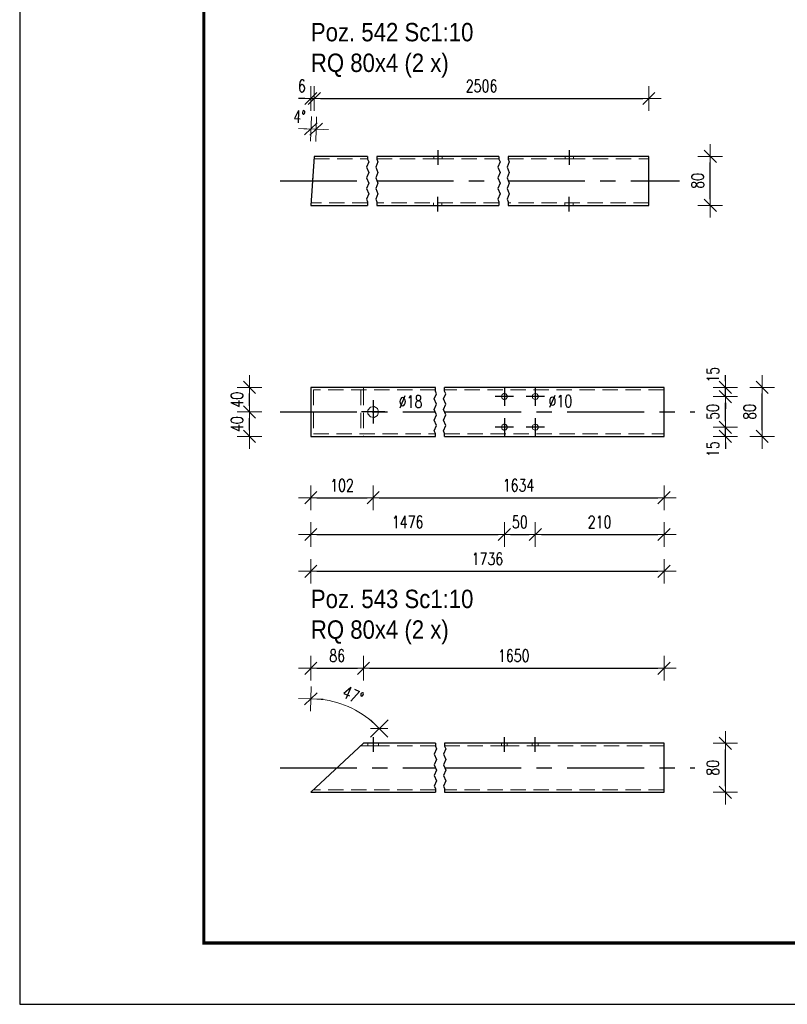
# Model space of a CAD drawing. Header units: millimetres. Extents: x -857 to -425, y 11503 to 11876.
# Tile 1 of 8: x -851 to -726, y 11503 to 11664. Entities that reach past the tile are written whole.
import ezdxf

# ---------------------------------------------------------------- set-up
doc = ezdxf.new("R2010")
doc.units = ezdxf.units.MM
doc.header["$LTSCALE"] = 10
doc.linetypes.add('HIDDEN', pattern=[0.375, 0.25, -0.125])
doc.linetypes.add('MITTE', pattern=[2, 1.25, -0.25, 0.25, -0.25])
doc.layers.get('Defpoints').update_dxf_attribs({"color": 1})
doc.layers.add('_FORMATKA', color=8, linetype='Continuous', plot=False)
for name, color, linetype, lineweight in [('_RAMKA', 7, 'Continuous', 35), ('PS_DIM', 4, 'Continuous', 13), ('PS_Hidden', 2, 'HIDDEN', 9), ('PS_Shape', 161, 'Continuous', 30), ('PS_SOLID', 7, 'Continuous', 30), ('PS_TEXT', 3, 'Continuous', 18)]:
    doc.layers.add(name, color=color, linetype=linetype, lineweight=lineweight)
doc.layers.add('PS_Mid', color=5, linetype='MITTE')
doc.styles.add('gil', font='txt', dxfattribs={"width": 0.9})
doc.styles.add('simplex', font='simplex.shx', dxfattribs={"width": 0.75})
doc.dimstyles.new('1_10_PRZ_DS1-LS10', dxfattribs={"dimtxt": 2, "dimasz": 1, "dimexe": 2, "dimexo": 5, "dimgap": 1, "dimtad": 1, "dimdec": 0, "dimlfac": 10, "dimtxsty": 'simplex', "dimblk": 'dimznak', "dimcen": 2, "dimse1": 1, "dimse2": 1, "dimclrt": 3, "dimadec": 1, "dimazin": 0, "dimtfac": 1, "dimtdec": 0, "dimtix": 1, "dimtmove": 2, "dimatfit": 3, "dimldrblk": 'dim-grot', "dimfxl": 1, "dimarcsym": 0})

# ---------------------------------------------------------------- blocks, each defined once
blk = doc.blocks.new('dimznak')
at = {"color": 0}
for points in [[(0, 2), (0, -2)], [(-2, 0), (2, 0)]]:
    blk.add_lwpolyline(points, dxfattribs=at)
at = {"color": 2}
blk.add_lwpolyline([(1, 1), (-1, -1)], dxfattribs=at)
blk = doc.blocks.new('*D43')
at = {"layer": 'Defpoints', "color": 0, "transparency": 16777216}
for p in [(-802.66, 11651.1), (-802.66, 11641.67), (-803.22, 11633.67)]:
    blk.add_point(p, dxfattribs=at)
at = {"layer": 'PS_DIM', "color": 0, "lineweight": -2, "transparency": 16777216}
for p, q in [((-804.22, 11651.1), (-805.22, 11651.1)), ((-803.22, 11651.1), (-802.66, 11651.1)), ((-801.66, 11651.1), (-800.66, 11651.1))]:
    blk.add_line(p, q, dxfattribs=at)
blk.add_blockref('dimznak', (-803.22, 11651.1), dxfattribs=at)
at = {"layer": 'PS_DIM', "color": 0, "lineweight": -2, "transparency": 16777216, "rotation": 180}
blk.add_blockref('dimznak', (-802.66, 11651.1), dxfattribs=at)
at = {"layer": 'PS_DIM', "color": 3, "transparency": 16777216, "insert": (-804.68, 11653.14), "char_height": 2, "attachment_point": 5, "style": 'simplex'}
blk.add_mtext('6', dxfattribs=at)
blk = doc.blocks.new('dim-grot')
blk.add_hatch(color=256).paths.add_polyline_path([(0, 0), (-2, 0.5), (-2, -0.5)])
blk.add_lwpolyline([(0, 0), (-2, 0.5), (-2, -0.5), (0, 0)])
blk = doc.blocks.new('*D54')
at = {"layer": 'Defpoints', "color": 0, "transparency": 16777216}
for p in [(-771.67, 11597.48), (-735.66, 11597.48), (-745.66, 11595.98)]:
    blk.add_point(p, dxfattribs=at)
at = {"layer": 'PS_DIM', "color": 0, "lineweight": -2, "transparency": 16777216}
for p, q in [((-735.66, 11598.48), (-735.66, 11599.48)), ((-735.66, 11595.98), (-735.66, 11597.48)), ((-735.66, 11594.98), (-735.66, 11593.98))]:
    blk.add_line(p, q, dxfattribs=at)
for p, rotation in [((-735.66, 11597.48), 270), ((-735.66, 11595.98), 90)]:
    blk.add_blockref('dimznak', p, dxfattribs=dict(at, rotation=rotation))
at = {"layer": 'PS_DIM', "color": 3, "transparency": 16777216, "insert": (-737.7, 11593.91), "char_height": 2, "attachment_point": 5, "rotation": 90, "style": 'simplex'}
blk.add_mtext('15', dxfattribs=at)
blk = doc.blocks.new('*D56')
at = {"layer": 'Defpoints', "color": 0, "transparency": 16777216}
for p in [(-745.66, 11603.98), (-735.66, 11603.98), (-771.67, 11602.48)]:
    blk.add_point(p, dxfattribs=at)
at = {"layer": 'PS_DIM', "color": 0, "lineweight": -2, "transparency": 16777216}
for p, q in [((-735.66, 11604.98), (-735.66, 11605.98)), ((-735.66, 11602.48), (-735.66, 11603.98)), ((-735.66, 11601.48), (-735.66, 11600.48))]:
    blk.add_line(p, q, dxfattribs=at)
for p, rotation in [((-735.66, 11603.98), 270), ((-735.66, 11602.48), 90)]:
    blk.add_blockref('dimznak', p, dxfattribs=dict(at, rotation=rotation))
at = {"layer": 'PS_DIM', "color": 3, "transparency": 16777216, "insert": (-737.7, 11606.05), "char_height": 2, "attachment_point": 5, "rotation": 90, "style": 'simplex'}
blk.add_mtext('15', dxfattribs=at)
blk = doc.blocks.new('*U16')
at = {"layer": '_FORMATKA', "lineweight": -3}
blk.add_lwpolyline([(-420, 0), (0, 0), (0, 297), (-420, 297)], close=True, dxfattribs=at)
at = {"layer": '_RAMKA', "lineweight": -3, "const_width": 0.5}
blk.add_lwpolyline([(-390, 10), (-10, 10), (-10, 287), (-390, 287)], close=True, dxfattribs=at)
blk = doc.blocks.new('*X159')
at = {"color": 3, "style": 'gil', "width": 0.9}
for s, p in [('Poz. 542 Sc1:10', (-803.22, 11660.43)), ('RQ 80x4 (2 x)', (-803.22, 11655.43))]:
    blk.add_text(s, height=3, dxfattribs=at).set_placement(p)
blk = doc.blocks.new('*X160')
at = {"color": 1}
for p, q in [((-793.79, 11640.77), (-794.15, 11639.9)), ((-793.97, 11641.67), (-793.97, 11641.2)), ((-793.97, 11641.2), (-793.79, 11640.77)), ((-792.29, 11640.77), (-792.65, 11639.9)), ((-792.47, 11641.67), (-792.47, 11641.2)), ((-792.47, 11641.2), (-792.29, 11640.77)), ((-772.39, 11640.77), (-772.75, 11639.9)), ((-772.57, 11641.67), (-772.57, 11641.2)), ((-772.57, 11641.2), (-772.39, 11640.77)), ((-770.89, 11640.77), (-771.25, 11639.9)), ((-771.07, 11641.67), (-771.07, 11641.2)), ((-771.07, 11641.2), (-770.89, 11640.77)), ((-794.15, 11639.9), (-793.79, 11639.03)), ((-792.65, 11639.9), (-792.29, 11639.03)), ((-772.75, 11639.9), (-772.39, 11639.03)), ((-771.25, 11639.9), (-770.89, 11639.03)), ((-793.79, 11639.03), (-794.15, 11638.17)), ((-794.15, 11638.17), (-793.79, 11637.3)), ((-792.29, 11639.03), (-792.65, 11638.17)), ((-792.65, 11638.17), (-792.29, 11637.3)), ((-772.39, 11639.03), (-772.75, 11638.17)), ((-772.75, 11638.17), (-772.39, 11637.3)), ((-770.89, 11639.03), (-771.25, 11638.17)), ((-771.25, 11638.17), (-770.89, 11637.3)), ((-793.79, 11637.3), (-794.15, 11636.43)), ((-794.15, 11636.43), (-793.79, 11635.57)), ((-792.29, 11637.3), (-792.65, 11636.43)), ((-792.65, 11636.43), (-792.29, 11635.57)), ((-772.39, 11637.3), (-772.75, 11636.43)), ((-772.75, 11636.43), (-772.39, 11635.57)), ((-770.89, 11637.3), (-771.25, 11636.43)), ((-771.25, 11636.43), (-770.89, 11635.57)), ((-793.79, 11635.57), (-794.15, 11634.7)), ((-794.15, 11634.7), (-793.97, 11634.27)), ((-792.29, 11635.57), (-792.65, 11634.7)), ((-792.65, 11634.7), (-792.47, 11634.27)), ((-772.39, 11635.57), (-772.75, 11634.7)), ((-772.75, 11634.7), (-772.57, 11634.27)), ((-770.89, 11635.57), (-771.25, 11634.7)), ((-771.25, 11634.7), (-771.07, 11634.27)), ((-793.97, 11634.27), (-793.97, 11633.67)), ((-792.47, 11634.27), (-792.47, 11633.67)), ((-772.57, 11634.27), (-772.57, 11633.67)), ((-771.07, 11634.27), (-771.07, 11633.67))]:
    blk.add_line(p, q, dxfattribs=at)
at = {"layer": 'PS_Hidden', "color": 2, "linetype": 'HIDDEN'}
for p, q in [((-803.19, 11634.07), (-802.69, 11641.27)), ((-802.69, 11641.27), (-793.97, 11641.27)), ((-792.47, 11641.27), (-782.4, 11641.27)), ((-783.18, 11641.67), (-783.18, 11641.27)), ((-782.4, 11641.27), (-772.57, 11641.27)), ((-781.82, 11641.27), (-781.82, 11641.67)), ((-771.07, 11641.27), (-761, 11641.27)), ((-761.78, 11641.67), (-761.78, 11641.27)), ((-761, 11641.27), (-748.13, 11641.27)), ((-760.42, 11641.27), (-760.42, 11641.67)), ((-793.97, 11634.07), (-803.19, 11634.07)), ((-772.57, 11634.07), (-792.47, 11634.07)), ((-783.22, 11634.07), (-783.22, 11633.67)), ((-781.86, 11633.67), (-781.86, 11634.07)), ((-748.13, 11634.07), (-771.07, 11634.07)), ((-761.82, 11634.07), (-761.82, 11633.67)), ((-760.46, 11633.67), (-760.46, 11634.07))]:
    blk.add_line(p, q, dxfattribs=at)
at = {"layer": 'PS_Mid', "color": 5, "linetype": 'MITTE'}
for p, q in [((-782.52, 11642.67), (-782.52, 11640.27)), ((-761.12, 11642.67), (-761.12, 11640.27)), ((-808.22, 11637.67), (-793.97, 11637.67)), ((-792.47, 11637.67), (-772.57, 11637.67)), ((-771.07, 11637.67), (-743.13, 11637.67)), ((-782.52, 11632.67), (-782.52, 11635.07)), ((-761.12, 11632.67), (-761.12, 11635.07))]:
    blk.add_line(p, q, dxfattribs=at)
at = {"layer": 'PS_SOLID', "color": 7, "linetype": 'Continuous'}
for p, q in [((-802.66, 11641.67), (-803.22, 11633.67)), ((-793.97, 11641.67), (-802.66, 11641.67)), ((-772.57, 11641.67), (-792.47, 11641.67)), ((-748.13, 11641.67), (-771.07, 11641.67)), ((-748.13, 11633.67), (-748.13, 11641.67)), ((-803.22, 11633.67), (-793.97, 11633.67)), ((-792.47, 11633.67), (-782.64, 11633.67)), ((-782.64, 11633.67), (-772.57, 11633.67)), ((-771.07, 11633.67), (-761.24, 11633.67)), ((-761.24, 11633.67), (-748.13, 11633.67))]:
    blk.add_line(p, q, dxfattribs=at)
blk = doc.blocks.new('*X161')
at = {"color": 1}
for p, q in [((-782.92, 11603.39), (-782.92, 11603.98)), ((-781.42, 11603.39), (-781.42, 11603.98)), ((-783.1, 11602.09), (-782.73, 11602.95)), ((-782.73, 11602.95), (-782.92, 11603.39)), ((-781.6, 11602.09), (-781.23, 11602.95)), ((-781.23, 11602.95), (-781.42, 11603.39)), ((-782.73, 11601.22), (-783.1, 11602.09)), ((-783.1, 11600.35), (-782.73, 11601.22)), ((-781.23, 11601.22), (-781.6, 11602.09)), ((-781.6, 11600.35), (-781.23, 11601.22)), ((-782.73, 11599.49), (-783.1, 11600.35)), ((-783.1, 11598.62), (-782.73, 11599.49)), ((-781.23, 11599.49), (-781.6, 11600.35)), ((-781.6, 11598.62), (-781.23, 11599.49)), ((-782.73, 11597.75), (-783.1, 11598.62)), ((-783.1, 11596.89), (-782.73, 11597.75)), ((-781.23, 11597.75), (-781.6, 11598.62)), ((-781.6, 11596.89), (-781.23, 11597.75)), ((-782.92, 11596.45), (-783.1, 11596.89)), ((-782.92, 11595.98), (-782.92, 11596.45)), ((-781.42, 11596.45), (-781.6, 11596.89)), ((-781.42, 11595.98), (-781.42, 11596.45))]:
    blk.add_line(p, q, dxfattribs=at)
at = {"layer": 'PS_Hidden', "color": 2, "linetype": 'HIDDEN'}
for p, q in [((-794.64, 11603.98), (-794.64, 11603.58)), ((-782.92, 11603.58), (-802.79, 11603.58)), ((-802.79, 11603.58), (-802.79, 11596.38)), ((-795.07, 11603.58), (-795.07, 11596.38)), ((-794.64, 11603.58), (-794.64, 11595.98)), ((-745.66, 11603.58), (-781.42, 11603.58)), ((-772.17, 11602.48), (-772.05, 11602.8)), ((-772.05, 11602.16), (-772.17, 11602.48)), ((-772.05, 11602.8), (-771.75, 11602.97)), ((-771.75, 11602.97), (-771.42, 11602.91)), ((-771.42, 11602.91), (-771.2, 11602.65)), ((-771.2, 11602.31), (-771.42, 11602.05)), ((-771.2, 11602.65), (-771.2, 11602.31)), ((-767.15, 11602.48), (-767.03, 11602.8)), ((-767.03, 11602.16), (-767.15, 11602.48)), ((-767.03, 11602.8), (-766.73, 11602.97)), ((-766.73, 11602.97), (-766.4, 11602.91)), ((-766.4, 11602.91), (-766.18, 11602.65)), ((-766.18, 11602.31), (-766.4, 11602.05)), ((-766.18, 11602.65), (-766.18, 11602.31)), ((-793.91, 11600.29), (-793.52, 11600.76)), ((-793.52, 11600.76), (-792.91, 11600.87)), ((-792.91, 11600.87), (-792.38, 11600.56)), ((-792.38, 11600.56), (-792.17, 11599.98)), ((-771.75, 11601.99), (-772.05, 11602.16)), ((-771.42, 11602.05), (-771.75, 11601.99)), ((-766.73, 11601.99), (-767.03, 11602.16)), ((-766.4, 11602.05), (-766.73, 11601.99)), ((-793.91, 11599.67), (-793.91, 11600.29)), ((-793.52, 11599.2), (-793.91, 11599.67)), ((-792.91, 11599.09), (-793.52, 11599.2)), ((-792.38, 11599.4), (-792.91, 11599.09)), ((-792.17, 11599.98), (-792.38, 11599.4)), ((-772.17, 11597.48), (-772.05, 11597.8)), ((-772.05, 11597.16), (-772.17, 11597.48)), ((-772.05, 11597.8), (-771.75, 11597.97)), ((-771.75, 11597.97), (-771.42, 11597.91)), ((-771.42, 11597.91), (-771.2, 11597.65)), ((-771.2, 11597.65), (-771.2, 11597.31)), ((-767.15, 11597.48), (-767.03, 11597.8)), ((-767.03, 11597.16), (-767.15, 11597.48)), ((-767.03, 11597.8), (-766.73, 11597.97)), ((-766.73, 11597.97), (-766.4, 11597.91)), ((-766.4, 11597.91), (-766.18, 11597.65)), ((-766.18, 11597.65), (-766.18, 11597.31)), ((-802.79, 11596.38), (-782.92, 11596.38)), ((-781.42, 11596.38), (-745.66, 11596.38)), ((-771.75, 11596.99), (-772.05, 11597.16)), ((-771.42, 11597.05), (-771.75, 11596.99)), ((-771.2, 11597.31), (-771.42, 11597.05)), ((-766.73, 11596.99), (-767.03, 11597.16)), ((-766.4, 11597.05), (-766.73, 11596.99)), ((-766.18, 11597.31), (-766.4, 11597.05))]:
    blk.add_line(p, q, dxfattribs=at)
at = {"layer": 'PS_Mid', "color": 5, "linetype": 'MITTE'}
for p, q in [((-771.67, 11603.98), (-771.67, 11600.98)), ((-766.65, 11603.98), (-766.65, 11600.98)), ((-770.17, 11602.48), (-773.17, 11602.48)), ((-765.15, 11602.48), (-768.15, 11602.48)), ((-793.07, 11601.88), (-793.07, 11598.08)), ((-808.22, 11599.98), (-782.92, 11599.98)), ((-791.17, 11599.98), (-794.97, 11599.98)), ((-781.42, 11599.98), (-740.66, 11599.98)), ((-771.67, 11598.98), (-771.67, 11595.98)), ((-766.65, 11598.98), (-766.65, 11595.98)), ((-770.17, 11597.48), (-773.17, 11597.48)), ((-765.15, 11597.48), (-768.15, 11597.48))]:
    blk.add_line(p, q, dxfattribs=at)
at = {"layer": 'PS_SOLID', "color": 7, "linetype": 'Continuous'}
for p, q in [((-782.92, 11603.98), (-803.22, 11603.98)), ((-803.22, 11603.98), (-803.22, 11595.98)), ((-745.66, 11603.98), (-781.42, 11603.98)), ((-745.66, 11596.38), (-745.66, 11603.98)), ((-803.22, 11595.98), (-782.92, 11595.98)), ((-781.42, 11595.98), (-745.66, 11595.98)), ((-745.66, 11595.98), (-745.66, 11596.38))]:
    blk.add_line(p, q, dxfattribs=at)
blk = doc.blocks.new('*X162')
at = {"color": 3, "style": 'gil', "width": 0.9}
for s, p in [('Poz. 543 Sc1:10', (-803.22, 11567.98)), ('RQ 80x4 (2 x)', (-803.22, 11562.98))]:
    blk.add_text(s, height=3, dxfattribs=at).set_placement(p)
blk = doc.blocks.new('*X163')
at = {"color": 1}
for p, q in [((-782.73, 11545.03), (-783.1, 11544.16)), ((-782.92, 11545.93), (-782.92, 11545.46)), ((-782.92, 11545.46), (-782.73, 11545.03)), ((-781.23, 11545.03), (-781.6, 11544.16)), ((-781.42, 11545.93), (-781.42, 11545.46)), ((-781.42, 11545.46), (-781.23, 11545.03)), ((-783.1, 11544.16), (-782.73, 11543.29)), ((-782.73, 11543.29), (-783.1, 11542.43)), ((-781.6, 11544.16), (-781.23, 11543.29)), ((-781.23, 11543.29), (-781.6, 11542.43)), ((-783.1, 11542.43), (-782.73, 11541.56)), ((-782.73, 11541.56), (-783.1, 11540.69)), ((-781.6, 11542.43), (-781.23, 11541.56)), ((-781.23, 11541.56), (-781.6, 11540.69)), ((-783.1, 11540.69), (-782.73, 11539.83)), ((-782.73, 11539.83), (-783.1, 11538.96)), ((-781.6, 11540.69), (-781.23, 11539.83)), ((-781.23, 11539.83), (-781.6, 11538.96)), ((-783.1, 11538.96), (-782.92, 11538.53)), ((-782.92, 11538.53), (-782.92, 11537.93)), ((-781.6, 11538.96), (-781.42, 11538.53)), ((-781.42, 11538.53), (-781.42, 11537.93))]:
    blk.add_line(p, q, dxfattribs=at)
at = {"layer": 'PS_Hidden', "color": 2, "linetype": 'HIDDEN'}
for p, q in [((-795.07, 11545.53), (-792.91, 11545.53)), ((-793.91, 11545.93), (-793.91, 11545.53)), ((-792.91, 11545.53), (-782.92, 11545.53)), ((-792.17, 11545.53), (-792.17, 11545.93)), ((-781.42, 11545.53), (-771.75, 11545.53)), ((-772.17, 11545.93), (-772.17, 11545.53)), ((-771.75, 11545.53), (-766.73, 11545.53)), ((-771.2, 11545.53), (-771.2, 11545.93)), ((-767.15, 11545.93), (-767.15, 11545.53)), ((-766.73, 11545.53), (-745.66, 11545.53)), ((-766.18, 11545.53), (-766.18, 11545.93)), ((-782.92, 11538.33), (-802.79, 11538.33)), ((-745.66, 11538.33), (-781.42, 11538.33))]:
    blk.add_line(p, q, dxfattribs=at)
at = {"layer": 'PS_Mid', "color": 5, "linetype": 'MITTE'}
for p, q in [((-793.07, 11546.93), (-793.07, 11544.53)), ((-771.67, 11544.53), (-771.67, 11546.93)), ((-771.67, 11544.53), (-771.67, 11546.93)), ((-766.65, 11544.53), (-766.65, 11546.93)), ((-766.65, 11544.53), (-766.65, 11546.93)), ((-808.22, 11541.93), (-782.92, 11541.93)), ((-781.42, 11541.93), (-740.66, 11541.93))]:
    blk.add_line(p, q, dxfattribs=at)
at = {"layer": 'PS_SOLID', "color": 7, "linetype": 'Continuous'}
for p, q in [((-794.64, 11545.93), (-803.22, 11537.93)), ((-782.92, 11545.93), (-794.64, 11545.93)), ((-745.66, 11545.93), (-781.42, 11545.93)), ((-745.66, 11537.93), (-745.66, 11545.93)), ((-803.22, 11537.93), (-782.92, 11537.93)), ((-781.42, 11537.93), (-745.66, 11537.93))]:
    blk.add_line(p, q, dxfattribs=at)

msp = doc.modelspace()

# ---------------------------------------------------------------- block references
at = {"layer": 'PS_DIM'}
msp.add_blockref('*U16', (-430.68, 11503.35), dxfattribs=at)
for p, rotation in [((-803.22, 11646.15), 177.7024975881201), ((-802.35, 11646.11), 358.2933294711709)]:
    msp.add_blockref('dimznak', p, dxfattribs=dict(at, rotation=rotation))
at = {"layer": 'PS_Shape', "color": 31}
for name in ['*X160', '*X161', '*X163']:
    msp.add_blockref(name, (0, 0), dxfattribs=at)
at = {"layer": 'PS_TEXT'}
for name in ['*X159', '*X162']:
    msp.add_blockref(name, (0, 0), dxfattribs=at)

# ---------------------------------------------------------------- texts
at = {"layer": 'PS_DIM', "color": 3, "insert": (-805.06, 11648.14), "char_height": 2, "attachment_point": 5, "rotation": 357.9979, "style": 'simplex'}
msp.add_mtext('4%%d', dxfattribs=at)
at = {"layer": 'PS_DIM', "char_height": 2, "attachment_point": 7, "style": 'simplex'}
for s, insert in [('\\A1;%%c18', (-788.9, 11600.66)), ('\\A1;%%c10', (-764.47, 11600.73))]:
    msp.add_mtext(s, dxfattribs=dict(at, insert=insert))

# ---------------------------------------------------------------- dimensions: what is measured, and where the dimension line sits
at = {"layer": 'PS_DIM'}
dim = msp.add_linear_dim(base=(-802.66, 11651.1), p1=(-803.22, 11633.67), p2=(-802.66, 11641.67), text='6', dimstyle='1_10_PRZ_DS1-LS10', dxfattribs=at)
dim.commit()
dim.dimension.update_dxf_attribs({"geometry": '*D43', "text_midpoint": (-804.68, 11653.14), "dimtype": 128})
for base, p1, p2, location, text in [((-748.13, 11651.1), (-802.66, 11641.67), (-748.13, 11633.67), (-775.4, 11653.14), '2506'), ((-793.07, 11585.98), (-803.22, 11595.98), (-793.07, 11599.98), (-798.14, 11588.02), '102'), ((-745.66, 11585.98), (-793.07, 11599.98), (-745.66, 11595.98), (-769.37, 11588.02), '1634'), ((-771.67, 11579.98), (-803.22, 11595.98), (-771.67, 11597.48), (-787.44, 11582.02), '1476'), ((-766.65, 11579.98), (-771.67, 11597.48), (-766.65, 11597.48), (-769.16, 11582.02), '50'), ((-745.66, 11579.98), (-766.65, 11597.48), (-745.66, 11595.98), (-756.16, 11582.02), '210'), ((-745.66, 11573.98), (-803.22, 11595.98), (-745.66, 11595.98), (-774.44, 11576.02), '1736'), ((-794.64, 11558.17), (-803.22, 11537.93), (-794.64, 11545.93), (-798.93, 11560.21), '86'), ((-745.66, 11558.17), (-794.64, 11545.93), (-745.66, 11537.93), (-770.15, 11560.21), '1650')]:
    msp.add_linear_dim(base=base, p1=p1, p2=p2, location=location, text=text, dimstyle='1_10_PRZ_DS1-LS10', dxfattribs=at).render()
for base, p1, p2, location, text in [((-738.13, 11641.67), (-748.13, 11633.67), (-748.13, 11641.67), (-740.17, 11637.67), '80'), ((-813.22, 11603.98), (-793.07, 11599.98), (-803.22, 11603.98), (-815.26, 11601.98), '40'), ((-729.66, 11603.98), (-745.66, 11595.98), (-745.66, 11603.98), (-731.7, 11599.98), '80'), ((-735.66, 11602.48), (-771.67, 11597.48), (-771.67, 11602.48), (-737.7, 11599.98), '50'), ((-813.22, 11599.98), (-803.22, 11595.98), (-793.07, 11599.98), (-815.26, 11597.98), '40'), ((-735.66, 11545.93), (-745.66, 11537.93), (-745.66, 11545.93), (-737.7, 11541.93), '80')]:
    msp.add_linear_dim(base=base, p1=p1, p2=p2, angle=90, location=location, text=text, dimstyle='1_10_PRZ_DS1-LS10', dxfattribs=at).render()
for base, p1, p2, picture, middle in [((-735.66, 11603.98), (-771.67, 11602.48), (-745.66, 11603.98), '*D56', (-737.7, 11606.05)), ((-735.66, 11597.48), (-745.66, 11595.98), (-771.67, 11597.48), '*D54', (-737.7, 11593.91))]:
    dim = msp.add_linear_dim(base=base, p1=p1, p2=p2, angle=90, text='15', dimstyle='1_10_PRZ_DS1-LS10', dxfattribs=at)
    dim.commit()
    dim.dimension.update_dxf_attribs({"geometry": picture, "text_midpoint": middle, "dimtype": 128})
msp.add_angular_dim_3p(base=(-795.29, 11550.96), center=(-803.22, 11537.93), p1=(-794.64, 11545.93), p2=(-803.22, 11549.66), text='47%%d', dimstyle='1_10_PRZ_DS1-LS10', dxfattribs=at).render()

doc.saveas('drawing.dxf')
